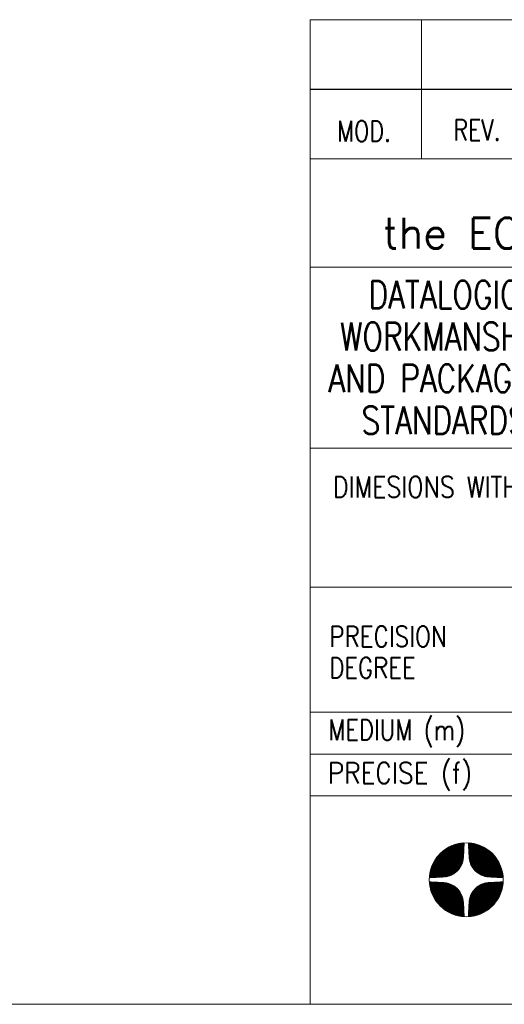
# Model space of a CAD drawing. Header units: millimetres. Extents: x 4 to 836, y 5 to 589.
# Tile 36 of 145: x 625 to 660, y 5 to 76. Entities that reach past the tile are written whole.
import ezdxf

# ---------------------------------------------------------------- set-up
doc = ezdxf.new("R2010")
doc.units = ezdxf.units.MM
doc.layers.add('1', color=7, linetype='Continuous', true_color=0xffffff)
doc.layers.add('256', color=7, linetype='Continuous', true_color=0xffffff)
doc.styles.add('blockfont', font='simplex.shx')

# ---------------------------------------------------------------- blocks, each defined once
blk = doc.blocks.new('HATCH19')
at = {"color": 5, "lineweight": 13}
for p, q in [((657.357539, 11.320064), (659.842144, 13.804669)), ((657.359053, 11.348953), (659.813255, 13.803155)), ((657.360567, 11.377842), (659.784365, 13.801641)), ((657.362081, 11.406732), (659.755476, 13.800126)), ((657.363595, 11.435621), (659.726587, 13.798612)), ((657.365109, 11.464511), (659.697697, 13.797098)), ((657.366623, 11.4934), (659.668808, 13.795584)), ((657.368137, 11.52229), (659.639918, 13.79407)), ((657.369601, 11.30475), (659.857458, 13.792607)), ((657.369651, 11.551179), (659.611029, 13.792556)), ((657.371165, 11.580069), (659.582139, 13.791042)), ((657.372679, 11.608958), (659.55325, 13.789528)), ((657.374194, 11.637847), (659.524361, 13.788014)), ((657.375708, 11.666737), (659.495471, 13.7865)), ((657.377222, 11.695626), (659.466582, 13.784986)), ((657.378736, 11.724516), (659.437692, 13.783472)), ((657.38025, 11.753405), (659.408803, 13.781958)), ((657.381764, 11.782295), (659.379913, 13.780444)), ((657.383278, 11.811184), (659.351024, 13.77893)), ((657.384792, 11.840074), (659.322135, 13.777416)), ((657.386306, 11.868963), (659.293245, 13.775902)), ((657.38782, 11.897852), (659.264356, 13.774388)), ((657.389334, 11.926742), (659.235466, 13.772874)), ((657.390848, 11.955631), (659.206577, 13.77136)), ((657.392362, 11.984521), (659.177687, 13.769846)), ((657.393876, 12.01341), (659.148798, 13.768332)), ((657.39539, 12.0423), (659.119908, 13.766818)), ((657.396904, 12.071189), (659.091019, 13.765304)), ((657.398418, 12.100079), (659.06213, 13.76379)), ((657.398944, 11.306718), (659.855491, 13.763264)), ((657.399932, 12.128968), (659.03324, 13.762276)), ((657.401446, 12.157857), (659.004351, 13.760762)), ((657.40296, 12.186747), (658.975461, 13.759248)), ((657.404474, 12.215636), (658.946572, 13.757734)), ((657.405988, 12.244526), (658.917682, 13.75622)), ((657.407502, 12.273415), (658.888793, 13.754706)), ((657.409016, 12.302305), (658.859904, 13.753192)), ((657.41053, 12.331194), (658.831014, 13.751678)), ((657.412325, 12.360364), (658.801844, 13.749883)), ((657.414748, 12.390163), (658.772045, 13.74746)), ((657.417847, 12.420637), (658.741571, 13.744362)), ((657.421673, 12.451838), (658.71037, 13.740536)), ((657.426287, 12.483828), (658.67838, 13.735921)), ((657.428644, 11.309042), (659.853167, 13.733565)), ((657.431762, 12.516679), (658.64553, 13.730446)), ((657.438181, 12.550473), (658.611735, 13.724027)), ((657.445645, 12.585313), (658.576896, 13.716563)), ((657.454276, 12.621319), (658.540889, 13.707932)), ((657.458714, 11.311737), (659.850472, 13.703494)), ((657.464225, 12.658643), (658.503565, 13.697983)), ((657.47568, 12.697474), (658.464735, 13.686528)), ((657.488884, 12.738053), (658.424155, 13.673324)), ((657.489171, 11.314818), (659.84739, 13.673037)), ((657.504159, 12.780703), (658.381505, 13.65805)), ((657.520031, 11.318303), (659.843905, 13.642177)), ((657.521946, 12.825866), (658.336342, 13.640262)), ((657.542881, 12.874177), (658.288031, 13.619327)), ((657.551313, 11.322209), (659.839999, 13.610896)), ((657.567944, 12.926615), (658.235594, 13.594264)), ((657.583035, 11.326556), (659.835652, 13.579173)), ((657.598787, 12.984833), (658.177375, 13.563422)), ((657.61522, 11.331366), (659.830843, 13.546988)), ((657.638663, 13.052085), (658.110124, 13.523545)), ((657.647892, 11.336662), (659.825547, 13.514317)), ((657.681075, 11.34247), (659.819739, 13.481133)), ((657.696171, 13.136968), (658.02524, 13.466037)), ((657.714799, 11.348818), (659.81339, 13.447409)), ((657.749096, 11.355739), (659.806469, 13.413113)), ((657.783999, 11.363268), (659.798941, 13.378209)), ((657.81955, 11.371442), (659.790766, 13.342659)), ((657.85579, 11.380308), (659.7819, 13.306418)), ((657.892772, 11.389914), (659.772295, 13.269437)), ((657.93055, 11.400316), (659.761892, 13.231659)), ((657.969189, 11.41158), (659.750628, 13.193019)), ((658.008764, 11.42378), (659.738428, 13.153444)), ((658.049363, 11.437003), (659.725205, 13.112846)), ((658.091086, 11.451351), (659.710858, 13.071123)), ((658.134055, 11.466944), (659.695264, 13.028154)), ((658.178415, 11.483929), (659.678279, 12.983793)), ((658.224346, 11.502485), (659.659724, 12.937862)), ((658.27207, 11.522833), (659.639376, 12.890139)), ((658.321868, 11.545256), (659.616953, 12.840341)), ((658.37411, 11.570122), (659.592086, 12.788098)), ((658.429294, 11.597931), (659.564277, 12.732914)), ((658.488121, 11.629382), (659.532826, 12.674088)), ((658.551633, 11.665519), (659.49669, 12.610576)), ((658.621508, 11.708019), (659.454189, 12.5407)), ((658.700793, 11.759928), (659.40228, 12.461415)), ((658.796286, 11.828046), (659.334163, 12.365922)), ((658.933104, 11.937489), (659.22472, 12.229104))]:
    blk.add_line(p, q, dxfattribs=at)
blk = doc.blocks.new('HATCH21')
at = {"color": 5, "lineweight": 13}
for p, q in [((657.358574, 16.571414), (657.392138, 16.604978)), ((657.359937, 16.545402), (657.417607, 16.603071)), ((657.3613, 16.519389), (657.442849, 16.600938)), ((657.362663, 16.493377), (657.46787, 16.598584)), ((657.364027, 16.467365), (657.492676, 16.596015)), ((657.36539, 16.441353), (657.517271, 16.593234)), ((657.366753, 16.415341), (657.541659, 16.590247)), ((657.368116, 16.389329), (657.565846, 16.587058)), ((657.36948, 16.363316), (657.589835, 16.583672)), ((657.370843, 16.337304), (657.61363, 16.580092)), ((657.372206, 16.311292), (657.637236, 16.576322)), ((657.373569, 16.28528), (657.660655, 16.572366)), ((657.374933, 16.259268), (657.683892, 16.568227)), ((657.376296, 16.233256), (657.70695, 16.56391)), ((657.377659, 16.207243), (657.729832, 16.559416)), ((657.379022, 16.181231), (657.752541, 16.55475)), ((657.380386, 16.155219), (657.77508, 16.549913)), ((657.381749, 16.129207), (657.797452, 16.54491)), ((657.383112, 16.103195), (657.819659, 16.539742)), ((657.384475, 16.077182), (657.841705, 16.534412)), ((657.385839, 16.05117), (657.863591, 16.528923)), ((657.387202, 16.025158), (657.885321, 16.523278)), ((657.388565, 15.999146), (657.906896, 16.517477)), ((657.389928, 15.973134), (657.928319, 16.511525)), ((657.391292, 15.947122), (657.949592, 16.505422)), ((657.392655, 15.921109), (657.970717, 16.499172)), ((657.394018, 15.895097), (657.991696, 16.492775)), ((657.395381, 15.869085), (658.01253, 16.486234)), ((657.396744, 15.843073), (658.033222, 16.479551)), ((657.398108, 15.817061), (658.053774, 16.472727)), ((657.399471, 15.791049), (658.074187, 16.465764)), ((657.400834, 15.765036), (658.094462, 16.458664)), ((657.402197, 15.739024), (658.114602, 16.451429)), ((657.403561, 15.713012), (658.134608, 16.44406)), ((657.404924, 15.687), (658.154482, 16.436558)), ((657.406287, 15.660988), (658.174224, 16.428925)), ((657.40765, 15.634975), (658.193837, 16.421162)), ((657.409014, 15.608963), (658.213321, 16.41327)), ((657.410377, 15.582951), (658.232678, 16.405252)), ((657.411893, 15.557092), (658.251909, 16.397108)), ((657.413819, 15.531642), (658.271015, 16.388839)), ((657.416141, 15.506589), (658.289998, 16.380446)), ((657.418843, 15.481915), (658.308859, 16.371931)), ((657.42191, 15.457607), (658.327598, 16.363295)), ((657.425328, 15.43365), (658.346217, 16.354538)), ((657.429086, 15.410032), (658.364716, 16.345662)), ((657.433171, 15.386742), (658.383097, 16.336668)), ((657.437573, 15.363769), (658.401361, 16.327556)), ((657.442282, 15.341102), (658.419508, 16.318328)), ((657.447289, 15.318733), (658.43754, 16.308984)), ((657.452584, 15.296654), (658.455457, 16.299526)), ((657.458161, 15.274855), (658.47326, 16.289953)), ((657.464012, 15.25333), (658.490949, 16.280267)), ((657.47013, 15.232073), (658.508526, 16.270469)), ((657.476508, 15.211075), (658.525992, 16.260559)), ((657.48314, 15.190332), (658.543346, 16.250538)), ((657.490022, 15.169838), (658.56059, 16.240407)), ((657.497146, 15.149588), (658.577724, 16.230166)), ((657.50451, 15.129575), (658.59475, 16.219815)), ((657.512107, 15.109797), (658.611666, 16.209357)), ((657.519933, 15.090248), (658.628475, 16.19879)), ((657.527985, 15.070925), (658.645177, 16.188116)), ((657.536259, 15.051823), (658.661771, 16.177335)), ((657.54475, 15.032939), (658.67826, 16.166448)), ((657.553456, 15.014269), (658.694642, 16.155455)), ((657.562373, 14.995811), (658.710919, 16.144357)), ((657.571499, 14.977561), (658.727091, 16.133153)), ((657.58083, 14.959517), (658.743158, 16.121845)), ((657.590364, 14.941676), (658.759122, 16.110433)), ((657.600098, 14.924034), (658.774982, 16.098918)), ((657.610031, 14.906591), (658.790738, 16.087299)), ((657.620159, 14.889344), (658.806391, 16.075576)), ((657.630481, 14.872291), (658.821942, 16.063751)), ((657.640995, 14.85543), (658.83739, 16.051824)), ((657.6517, 14.838759), (658.852736, 16.039795)), ((657.662593, 14.822276), (658.86798, 16.027664)), ((657.673673, 14.805981), (658.883123, 16.015431)), ((657.684938, 14.789871), (658.898164, 16.003097)), ((657.696388, 14.773946), (658.913104, 15.990661)), ((657.708022, 14.758203), (658.927943, 15.978125)), ((657.719837, 14.742643), (658.942682, 15.965488)), ((657.731833, 14.727265), (658.95732, 15.952751)), ((657.74401, 14.712066), (658.971857, 15.939913)), ((657.756367, 14.697047), (658.986294, 15.926975)), ((657.768902, 14.682207), (659.000632, 15.913936)), ((657.781615, 14.667545), (659.014869, 15.900798)), ((657.794506, 14.65306), (659.029006, 15.88756)), ((657.807575, 14.638753), (659.043043, 15.874221)), ((657.82082, 14.624623), (659.05698, 15.860783)), ((657.834243, 14.61067), (659.070818, 15.847245)), ((657.847842, 14.596894), (659.084556, 15.833608)), ((657.861618, 14.583294), (659.098194, 15.81987)), ((657.87557, 14.569871), (659.111732, 15.806033)), ((657.889699, 14.556625), (659.12517, 15.792096)), ((657.904005, 14.543556), (659.138509, 15.778059)), ((657.918489, 14.530664), (659.151748, 15.763923)), ((657.93315, 14.51795), (659.164886, 15.749686)), ((657.94799, 14.505414), (659.177925, 15.735349)), ((657.963008, 14.493057), (659.190864, 15.720912)), ((657.978206, 14.48088), (659.203702, 15.706375)), ((657.993585, 14.468883), (659.21644, 15.691738)), ((658.009144, 14.457067), (659.229077, 15.677)), ((658.024886, 14.445433), (659.241613, 15.662161)), ((658.04081, 14.433982), (659.254049, 15.647221)), ((658.056919, 14.422716), (659.266384, 15.63218)), ((658.073214, 14.411635), (659.278617, 15.617038)), ((658.089696, 14.400741), (659.290748, 15.601794)), ((658.106366, 14.390036), (659.302778, 15.586448)), ((658.123227, 14.379522), (659.314706, 15.571)), ((658.140279, 14.369199), (659.326531, 15.55545)), ((658.157526, 14.35907), (659.338254, 15.539797)), ((658.174968, 14.349137), (659.349873, 15.524042)), ((658.192609, 14.339401), (659.361389, 15.508182)), ((658.210449, 14.329867), (659.372802, 15.492219)), ((658.228493, 14.320535), (659.38411, 15.476152)), ((658.246742, 14.311409), (659.395314, 15.45998)), ((658.265199, 14.302491), (659.406413, 15.443704)), ((658.283868, 14.293784), (659.417406, 15.427322)), ((658.302751, 14.285292), (659.428293, 15.410834)), ((658.321852, 14.277017), (659.439075, 15.39424)), ((658.341175, 14.268965), (659.449749, 15.377539)), ((658.360723, 14.261137), (659.460316, 15.36073)), ((658.3805, 14.253539), (659.470775, 15.343814)), ((658.400512, 14.246175), (659.481126, 15.326789)), ((658.420762, 14.239049), (659.491367, 15.309655)), ((658.441255, 14.232167), (659.501499, 15.292412)), ((658.461997, 14.225534), (659.51152, 15.275058)), ((658.482993, 14.219155), (659.521431, 15.257593)), ((658.50425, 14.213036), (659.53123, 15.240016)), ((658.525774, 14.207185), (659.540916, 15.222327)), ((658.547571, 14.201607), (659.550489, 15.204524)), ((658.56965, 14.19631), (659.559948, 15.186608)), ((658.592018, 14.191302), (659.569292, 15.168577)), ((658.614683, 14.186592), (659.578521, 15.15043)), ((658.637655, 14.182189), (659.587633, 15.132166)), ((658.660944, 14.178103), (659.596627, 15.113786)), ((658.684561, 14.174344), (659.605504, 15.095287)), ((658.708516, 14.170924), (659.614261, 15.076668)), ((658.732823, 14.167855), (659.622898, 15.05793)), ((658.757496, 14.165152), (659.631413, 15.03907)), ((658.782548, 14.162829), (659.639806, 15.020087)), ((658.807996, 14.160902), (659.648076, 15.000981)), ((658.833854, 14.159384), (659.65622, 14.981751)), ((658.859866, 14.158021), (659.664239, 14.962394)), ((658.885878, 14.156658), (659.672131, 14.94291)), ((658.91189, 14.155294), (659.679894, 14.923298)), ((658.937903, 14.153931), (659.687528, 14.903556)), ((658.963915, 14.152568), (659.69503, 14.883683)), ((658.989927, 14.151205), (659.7024, 14.863678)), ((659.015939, 14.149841), (659.709636, 14.843538)), ((659.041951, 14.148478), (659.716736, 14.823263)), ((659.067963, 14.147115), (659.723699, 14.802851)), ((659.093976, 14.145752), (659.730524, 14.7823)), ((659.119988, 14.144388), (659.737207, 14.761608)), ((659.146, 14.143025), (659.743749, 14.740774)), ((659.172012, 14.141662), (659.750146, 14.719796)), ((659.198024, 14.140299), (659.756397, 14.698672)), ((659.224036, 14.138935), (659.762501, 14.6774)), ((659.250049, 14.137572), (659.768454, 14.655977)), ((659.276061, 14.136209), (659.774254, 14.634403)), ((659.302073, 14.134846), (659.779901, 14.612673)), ((659.328085, 14.133482), (659.78539, 14.590787)), ((659.354097, 14.132119), (659.79072, 14.568742)), ((659.380109, 14.130756), (659.795889, 14.546535)), ((659.406122, 14.129393), (659.800893, 14.524164)), ((659.432134, 14.128029), (659.80573, 14.501626)), ((659.458146, 14.126666), (659.810397, 14.478917)), ((659.484158, 14.125303), (659.814891, 14.456036)), ((659.51017, 14.12394), (659.81921, 14.432979)), ((659.536182, 14.122576), (659.823349, 14.409743)), ((659.562195, 14.121213), (659.827305, 14.386324)), ((659.588207, 14.11985), (659.831076, 14.362719)), ((659.614219, 14.118487), (659.834657, 14.338924)), ((659.640231, 14.117123), (659.838044, 14.314936)), ((659.666243, 14.11576), (659.841233, 14.29075)), ((659.692255, 14.114397), (659.844221, 14.266362)), ((659.718268, 14.113034), (659.847003, 14.241769)), ((659.74428, 14.11167), (659.849573, 14.216964)), ((659.770292, 14.110307), (659.851928, 14.191943)), ((659.796304, 14.108944), (659.854062, 14.166701)), ((659.822316, 14.107581), (659.855969, 14.141234))]:
    blk.add_line(p, q, dxfattribs=at)
blk = doc.blocks.new('HATCH23')
at = {"color": 5, "lineweight": 13}
for p, q in [((654.555755, 14.11871), (657.043497, 16.606453)), ((654.557723, 14.148055), (657.014153, 16.604484)), ((654.560049, 14.177755), (656.984452, 16.602159)), ((654.562745, 14.207827), (656.95438, 16.599463)), ((654.565828, 14.238286), (656.923922, 16.59638)), ((654.569314, 14.269147), (656.89306, 16.592893)), ((654.570955, 14.106536), (657.055672, 16.591253)), ((654.573222, 14.30043), (656.861777, 16.588986)), ((654.577571, 14.332154), (656.830053, 16.584637)), ((654.582382, 14.364341), (656.797866, 16.579826)), ((654.58768, 14.397015), (656.765193, 16.574528)), ((654.59349, 14.4302), (656.732008, 16.568718)), ((654.599841, 14.463926), (656.698282, 16.562367)), ((654.599845, 14.10805), (657.054158, 16.562363)), ((654.606764, 14.498225), (656.663983, 16.555444)), ((654.614294, 14.533131), (656.629077, 16.547913)), ((654.622471, 14.568683), (656.593524, 16.539736)), ((654.628734, 14.109564), (657.052644, 16.533474)), ((654.63134, 14.604927), (656.557281, 16.530868)), ((654.640948, 14.641911), (656.520297, 16.52126)), ((654.651354, 14.679692), (656.482516, 16.510854)), ((654.657624, 14.111078), (657.05113, 16.504584)), ((654.662621, 14.718335), (656.443873, 16.499587)), ((654.674825, 14.757914), (656.404294, 16.487383)), ((654.686513, 14.112592), (657.049616, 16.475695)), ((654.688051, 14.798516), (656.363692, 16.474156)), ((654.702403, 14.840243), (656.321965, 16.459804)), ((654.715403, 14.114106), (657.048102, 16.446805)), ((654.718002, 14.883217), (656.278991, 16.444206)), ((654.734992, 14.927583), (656.234625, 16.427215)), ((654.744292, 14.11562), (657.046588, 16.417916)), ((654.753554, 14.97352), (656.188688, 16.408654)), ((654.773182, 14.117134), (657.045074, 16.389027)), ((654.773909, 15.02125), (656.140957, 16.388299)), ((654.79634, 15.071057), (656.091151, 16.365868)), ((654.802071, 14.118648), (657.04356, 16.360137)), ((654.821217, 15.123309), (656.038899, 16.340991)), ((654.830961, 14.120162), (657.042046, 16.331248)), ((654.849037, 15.178505), (655.983703, 16.31317)), ((654.85985, 14.121676), (657.040532, 16.302358)), ((654.880504, 15.237347), (655.924861, 16.281704)), ((654.888739, 14.12319), (657.039018, 16.273469)), ((654.91666, 15.300878), (655.861329, 16.245548)), ((654.917629, 14.124704), (657.037504, 16.244579)), ((654.946518, 14.126218), (657.03599, 16.21569)), ((654.959188, 15.370782), (655.791426, 16.20302)), ((654.975408, 14.127732), (657.034476, 16.186801)), ((655.004297, 14.129246), (657.032962, 16.157911)), ((655.011141, 15.45011), (655.712098, 16.151067)), ((655.033187, 14.130761), (657.031448, 16.129022)), ((655.062076, 14.132275), (657.029934, 16.100132)), ((655.079341, 15.545686), (655.616521, 16.082866)), ((655.090966, 14.133789), (657.02842, 16.071243)), ((655.119855, 14.135303), (657.026906, 16.042353)), ((655.148745, 14.136817), (657.025392, 16.013464)), ((655.177634, 14.138331), (657.023878, 15.984574)), ((655.189084, 15.682804), (655.479403, 15.973124)), ((655.206524, 14.139845), (657.022364, 15.955685)), ((655.235413, 14.141359), (657.02085, 15.926796)), ((655.264302, 14.142873), (657.019336, 15.897906)), ((655.293192, 14.144387), (657.017822, 15.869017)), ((655.322081, 14.145901), (657.016308, 15.840127)), ((655.350971, 14.147415), (657.014794, 15.811238)), ((655.37986, 14.148929), (657.01328, 15.782348)), ((655.40875, 14.150443), (657.011766, 15.753459)), ((655.437639, 14.151957), (657.010252, 15.724569)), ((655.466529, 14.153471), (657.008738, 15.69568)), ((655.495418, 14.154985), (657.007224, 15.666791)), ((655.524308, 14.156499), (657.00571, 15.637901)), ((655.553197, 14.158013), (657.004196, 15.609012)), ((655.582087, 14.159527), (657.002682, 15.580122)), ((655.611255, 14.16132), (657.000889, 15.550954)), ((655.641051, 14.163741), (656.998468, 15.521158)), ((655.671522, 14.166837), (656.995372, 15.490686)), ((655.702721, 14.17066), (656.991549, 15.459488)), ((655.734708, 14.175272), (656.986937, 15.427501)), ((655.767555, 14.180743), (656.981466, 15.394654)), ((655.801346, 14.187159), (656.97505, 15.360863)), ((655.836181, 14.194619), (656.96759, 15.326027)), ((655.872184, 14.203245), (656.958963, 15.290025)), ((655.909502, 14.213189), (656.94902, 15.252706)), ((655.948327, 14.224638), (656.937571, 15.213882)), ((655.988899, 14.237835), (656.924374, 15.173309)), ((656.031541, 14.253102), (656.909107, 15.130667)), ((656.076694, 14.270878), (656.89133, 15.085515)), ((656.124992, 14.291801), (656.870408, 15.037217)), ((656.177412, 14.316846), (656.845363, 14.984797)), ((656.235605, 14.347663), (656.814545, 14.926604)), ((656.302814, 14.387497), (656.774712, 14.859395)), ((656.387599, 14.444906), (656.717302, 14.77461))]:
    blk.add_line(p, q, dxfattribs=at)
blk = doc.blocks.new('HATCH25')
at = {"color": 5, "lineweight": 13}
for p, q in [((654.55723, 13.770071), (654.590794, 13.803635)), ((654.559137, 13.744602), (654.616806, 13.802271)), ((654.56127, 13.71936), (654.642818, 13.800908)), ((654.563624, 13.694338), (654.66883, 13.799545)), ((654.566194, 13.669533), (654.694843, 13.798182)), ((654.568974, 13.644938), (654.720855, 13.796818)), ((654.571961, 13.620549), (654.746867, 13.795455)), ((654.57515, 13.596363), (654.772879, 13.794092)), ((654.578537, 13.572374), (654.798891, 13.792729)), ((654.582117, 13.548579), (654.824904, 13.791366)), ((654.585886, 13.524973), (654.850916, 13.790002)), ((654.589842, 13.501553), (654.876928, 13.788639)), ((654.593981, 13.478316), (654.90294, 13.787276)), ((654.598298, 13.455259), (654.928952, 13.785913)), ((654.602792, 13.432377), (654.954965, 13.784549)), ((654.607459, 13.409668), (654.980977, 13.783186)), ((654.612295, 13.387129), (655.006989, 13.781823)), ((654.617299, 13.364757), (655.033001, 13.78046)), ((654.622466, 13.342549), (655.059013, 13.779096)), ((654.627796, 13.320504), (655.085026, 13.777733)), ((654.633285, 13.298617), (655.111038, 13.77637)), ((654.638931, 13.276887), (655.13705, 13.775007)), ((654.644731, 13.255312), (655.163062, 13.773643)), ((654.650683, 13.233889), (655.189074, 13.77228)), ((654.656786, 13.212617), (655.215086, 13.770917)), ((654.663037, 13.191492), (655.241099, 13.769554)), ((654.669433, 13.170513), (655.267111, 13.768191)), ((654.675974, 13.149679), (655.293123, 13.766827)), ((654.682658, 13.128986), (655.319135, 13.765464)), ((654.689481, 13.108435), (655.345147, 13.764101)), ((654.696444, 13.088022), (655.37116, 13.762738)), ((654.703544, 13.067746), (655.397172, 13.761374)), ((654.710779, 13.047606), (655.423184, 13.760011)), ((654.718148, 13.0276), (655.449196, 13.758648)), ((654.72565, 13.007727), (655.475208, 13.757285)), ((654.733284, 12.987984), (655.501221, 13.755921)), ((654.741046, 12.968372), (655.527233, 13.754558)), ((654.748938, 12.948888), (655.553245, 13.753195)), ((654.756956, 12.929531), (655.579257, 13.751832)), ((654.7651, 12.9103), (655.605116, 13.750315)), ((654.773369, 12.891193), (655.630566, 13.74839)), ((654.781762, 12.87221), (655.65562, 13.746068)), ((654.790277, 12.85335), (655.680293, 13.743366)), ((654.798913, 12.834611), (655.704602, 13.740299)), ((654.80767, 12.815992), (655.728558, 13.73688)), ((654.816546, 12.797492), (655.752176, 13.733123)), ((654.82554, 12.779111), (655.775466, 13.729037)), ((654.834652, 12.760848), (655.79844, 13.724635)), ((654.84388, 12.7427), (655.821106, 13.719927)), ((654.853224, 12.724669), (655.843475, 13.71492)), ((654.862682, 12.706752), (655.865555, 13.709624)), ((654.872255, 12.688949), (655.887353, 13.704047)), ((654.881941, 12.671259), (655.908878, 13.698197)), ((654.891739, 12.653682), (655.930136, 13.692079)), ((654.901649, 12.636217), (655.951133, 13.685701)), ((654.91167, 12.618862), (655.971876, 13.679068)), ((654.921801, 12.601618), (655.99237, 13.672187)), ((654.932042, 12.584484), (656.012621, 13.665062)), ((654.942393, 12.567459), (656.032633, 13.657699)), ((654.952851, 12.550542), (656.052411, 13.650102)), ((654.963418, 12.533733), (656.07196, 13.642275)), ((654.974092, 12.517032), (656.091283, 13.634223)), ((654.984873, 12.500437), (656.110385, 13.62595)), ((654.99576, 12.483949), (656.129269, 13.617458)), ((655.006753, 12.467567), (656.147939, 13.608753)), ((655.017851, 12.45129), (656.166397, 13.599835)), ((655.029055, 12.435118), (656.184647, 13.59071)), ((655.040363, 12.41905), (656.202691, 13.581379)), ((655.051775, 12.403087), (656.220533, 13.571845)), ((655.06329, 12.387227), (656.238174, 13.56211)), ((655.07491, 12.371471), (656.255617, 13.552178)), ((655.086632, 12.355817), (656.272864, 13.54205)), ((655.098457, 12.340267), (656.289917, 13.531727)), ((655.110384, 12.324819), (656.306779, 13.521213)), ((655.122413, 12.309473), (656.32345, 13.510509)), ((655.134545, 12.294229), (656.339932, 13.499616)), ((655.146777, 12.279086), (656.356228, 13.488536)), ((655.159112, 12.264045), (656.372337, 13.47727)), ((655.171547, 12.249104), (656.388263, 13.46582)), ((655.184083, 12.234265), (656.404005, 13.454187)), ((655.19672, 12.219527), (656.419565, 13.442372)), ((655.209457, 12.204889), (656.434944, 13.430375)), ((655.222295, 12.190351), (656.450142, 13.418198)), ((655.235233, 12.175914), (656.465162, 13.405842)), ((655.248272, 12.161577), (656.480002, 13.393307)), ((655.26141, 12.14734), (656.494664, 13.380594)), ((655.274649, 12.133203), (656.509148, 13.367702)), ((655.287987, 12.119166), (656.523455, 13.354634)), ((655.301425, 12.105228), (656.537585, 13.341388)), ((655.314963, 12.091391), (656.551538, 13.327966)), ((655.3286, 12.077653), (656.565314, 13.314367)), ((655.342338, 12.064015), (656.578914, 13.300591)), ((655.356175, 12.050477), (656.592337, 13.286639)), ((655.370112, 12.037038), (656.605583, 13.27251)), ((655.384149, 12.0237), (656.618652, 13.258203)), ((655.398285, 12.010461), (656.631544, 13.24372)), ((655.412522, 11.997322), (656.644258, 13.229058)), ((655.426859, 11.984284), (656.656794, 13.214219)), ((655.441296, 11.971345), (656.669151, 13.1992)), ((655.455833, 11.958507), (656.681328, 13.184002)), ((655.47047, 11.945769), (656.693326, 13.168624)), ((655.485209, 11.933132), (656.705142, 13.153065)), ((655.500047, 11.920595), (656.716776, 13.137323)), ((655.514987, 11.908159), (656.728226, 13.121398)), ((655.530028, 11.895825), (656.739493, 13.105289)), ((655.54517, 11.883592), (656.750573, 13.088995)), ((655.560414, 11.87146), (656.761467, 13.072513)), ((655.57576, 11.85943), (656.772172, 13.055842)), ((655.591208, 11.847503), (656.782687, 13.038982)), ((655.606758, 11.835677), (656.79301, 13.021929)), ((655.622411, 11.823955), (656.803139, 13.004683)), ((655.638167, 11.812335), (656.813072, 12.98724)), ((655.654026, 11.800819), (656.822807, 12.9696)), ((655.669989, 11.789407), (656.832342, 12.951759)), ((655.686056, 11.778099), (656.841673, 12.933716)), ((655.702228, 11.766895), (656.8508, 12.915467)), ((655.718504, 11.755796), (656.859718, 12.897009)), ((655.734886, 11.744803), (656.868424, 12.878341)), ((655.751374, 11.733915), (656.876917, 12.859457)), ((655.767968, 11.723134), (656.885191, 12.840356)), ((655.78467, 11.712459), (656.893244, 12.821034)), ((655.801478, 11.701892), (656.901071, 12.801486)), ((655.818394, 11.691433), (656.908669, 12.781708)), ((655.835419, 11.681083), (656.916033, 12.761697)), ((655.852553, 11.670841), (656.923159, 12.741447)), ((655.869797, 11.660709), (656.930041, 12.720954)), ((655.887151, 11.650688), (656.936674, 12.700212)), ((655.904616, 11.640778), (656.943053, 12.679215)), ((655.922192, 11.630979), (656.949172, 12.657959)), ((655.939882, 11.621293), (656.955024, 12.636435)), ((655.957684, 11.61172), (656.960602, 12.614637)), ((655.9756, 11.602261), (656.965899, 12.592559)), ((655.993632, 11.592916), (656.970906, 12.570191)), ((656.011778, 11.583688), (656.975616, 12.547525)), ((656.030042, 11.574576), (656.980019, 12.524553)), ((656.048422, 11.565581), (656.984106, 12.501264)), ((656.066922, 11.556705), (656.987865, 12.477648)), ((656.08554, 11.547948), (656.991284, 12.453692)), ((656.104279, 11.539311), (656.994353, 12.429385)), ((656.123139, 11.530795), (656.997056, 12.404713)), ((656.142121, 11.522402), (656.999379, 12.379661)), ((656.161227, 11.514133), (657.001306, 12.354212)), ((656.180458, 11.505988), (657.002824, 12.328355)), ((656.199814, 11.497969), (657.004187, 12.302342)), ((656.219298, 11.490078), (657.005551, 12.27633)), ((656.23891, 11.482314), (657.006914, 12.250318)), ((656.258652, 11.474681), (657.008277, 12.224306)), ((656.278525, 11.467178), (657.00964, 12.198294)), ((656.29853, 11.459808), (657.011004, 12.172282)), ((656.31867, 11.452573), (657.012367, 12.146269)), ((656.338945, 11.445472), (657.01373, 12.120257)), ((656.359357, 11.438509), (657.015093, 12.094245)), ((656.379909, 11.431685), (657.016457, 12.068233)), ((656.4006, 11.425001), (657.01782, 12.042221)), ((656.421434, 11.41846), (657.019183, 12.016209)), ((656.442412, 11.412062), (657.020546, 11.990196)), ((656.463537, 11.405811), (657.02191, 11.964184)), ((656.484809, 11.399708), (657.023273, 11.938172)), ((656.506231, 11.393755), (657.024636, 11.91216)), ((656.527806, 11.387954), (657.025999, 11.886148)), ((656.549535, 11.382308), (657.027363, 11.860135)), ((656.571421, 11.376818), (657.028726, 11.834123)), ((656.593466, 11.371488), (657.030089, 11.808111)), ((656.615673, 11.36632), (657.031452, 11.782099)), ((656.638044, 11.361316), (657.032815, 11.756087)), ((656.660583, 11.356479), (657.034179, 11.730075)), ((656.683291, 11.351811), (657.035542, 11.704062)), ((656.706172, 11.347317), (657.036905, 11.67805)), ((656.729229, 11.342999), (657.038268, 11.652038)), ((656.752466, 11.33886), (657.039632, 11.626026)), ((656.775885, 11.334903), (657.040995, 11.600014)), ((656.799489, 11.331133), (657.042358, 11.574001)), ((656.823284, 11.327552), (657.043721, 11.547989)), ((656.847272, 11.324165), (657.045085, 11.521977)), ((656.871458, 11.320975), (657.046448, 11.495965)), ((656.895846, 11.317988), (657.047811, 11.469953)), ((656.92044, 11.315206), (657.049174, 11.443941)), ((656.945245, 11.312636), (657.050538, 11.417928)), ((656.970265, 11.310281), (657.051901, 11.391916)), ((656.995507, 11.308147), (657.053264, 11.365904)), ((657.020975, 11.306239), (657.054627, 11.339892))]:
    blk.add_line(p, q, dxfattribs=at)
blk = doc.blocks.new('TabularNote1')
at = {"layer": '1', "color": 7, "linetype": 'Continuous', "lineweight": 18}
for p, q in [((0, 5), (8, 5)), ((0, 5), (0, 0)), ((8, 5), (8, 0)), ((8, 5), (16, 5)), ((0, 0), (8, 0)), ((8, 0), (16, 0))]:
    blk.add_line(p, q, dxfattribs=at)

msp = doc.modelspace()

# ---------------------------------------------------------------- linework, layer by layer
at = {"layer": '256', "color": 4, "linetype": 'Continuous', "lineweight": 18}
for p, q in [((654, 72.794), (654, 65.794)), ((646, 70.794), (836, 70.794)), ((646, 35), (836, 35)), ((646, 26), (661, 26)), ((646, 23), (661, 23))]:
    msp.add_line(p, q, dxfattribs=at)
at = {"layer": '256', "color": 3, "linetype": 'Continuous', "lineweight": 18}
for p, q in [((646, 70.794), (646, 5)), ((646, 65.794), (836, 65.794)), ((646, 58), (654, 58)), ((654, 58), (662, 58)), ((646, 45), (654, 45)), ((646, 45), (654, 45)), ((654, 45), (662, 45)), ((646, 20), (661, 20)), ((15, 5), (836, 5))]:
    msp.add_line(p, q, dxfattribs=at)
at = {"layer": '256', "color": 5, "linetype": 'Continuous', "lineweight": 18}
for p, q in [((657.003, 15.579), (657.057, 16.612)), ((657.411, 15.579), (657.356, 16.612)), ((655.583, 14.16), (654.55, 14.105)), ((655.583, 13.752), (654.55, 13.806)), ((658.83, 14.16), (659.863, 14.105)), ((658.83, 13.752), (659.863, 13.806)), ((657.003, 12.332), (657.057, 11.299)), ((657.411, 12.332), (657.356, 11.299))]:
    msp.add_line(p, q, dxfattribs=at)
msp.add_circle((657.207, 13.956), 2.656, dxfattribs=at)
for centre, start, end in [((655.505, 15.658), 273, 357), ((658.909, 15.658), 183, 267), ((655.505, 12.254), 3, 87), ((658.909, 12.254), 93, 177)]:
    msp.add_arc(centre, 1.5, start, end, dxfattribs=at)

# ---------------------------------------------------------------- block references
at = {"layer": '1', "color": 172, "linetype": 'Continuous', "lineweight": 18}
msp.add_blockref('TabularNote1', (645.997, 70.806), dxfattribs=at)
at = {"layer": '256', "color": 5, "linetype": 'Continuous', "lineweight": 13}
for name in ['HATCH23', 'HATCH21', 'HATCH25', 'HATCH19']:
    msp.add_blockref(name, (0, 0), dxfattribs=at)

# ---------------------------------------------------------------- texts
at = {"layer": '256', "color": 1, "linetype": 'Continuous', "lineweight": 13, "char_height": 2, "attachment_point": 7, "line_spacing_factor": 0.903614, "style": 'blockfont'}
for insert in [(649.162, 71.167), (657.24, 71.066)]:
    msp.add_mtext('\\W0.9844; ', dxfattribs=dict(at, insert=insert))
at = {"layer": '256', "color": 4, "linetype": 'Continuous', "lineweight": 13, "char_height": 1.5, "attachment_point": 7, "line_spacing_factor": 0.903614, "style": 'blockfont'}
for s, insert in [('\\W0.7821;MOD.', (647.931, 67.039)), ('\\W0.7742;REV.', (656.289, 67.126)), ('\\W0.8308;DIMESIONS WITHOUT TOLERANCE DEGREE:', (647.621, 41.451)), ('\\W0.8120;PRECISION', (647.359, 30.698)), ('\\W0.8036;DEGREE', (647.359, 28.448)), ('\\W0.7974;MEDIUM (m)', (647.283, 23.485)), ('\\W0.8715;PRECISE (f)', (647.257, 20.385))]:
    msp.add_mtext(s, dxfattribs=dict(at, insert=insert))
at = {"layer": '256', "color": 3, "linetype": 'Continuous', "lineweight": 13, "line_spacing_factor": 0.903614, "style": 'blockfont'}
for s, insert, char_height, attachment_point in [('\\W0.9983;the EC directives to be referred to are 2002/95/EC and correlated subsequent ones.', (651.203, 58.617), 2.2, 7), ('\\W0.7821;DATALOGIC\\PWORKMANSHIP\\PAND PACKAGING\\PSTANDARDS', (655.612, 46), 2, 8)]:
    msp.add_mtext(s, dxfattribs=dict(at, insert=insert, char_height=char_height, attachment_point=attachment_point))

doc.saveas('drawing.dxf')
